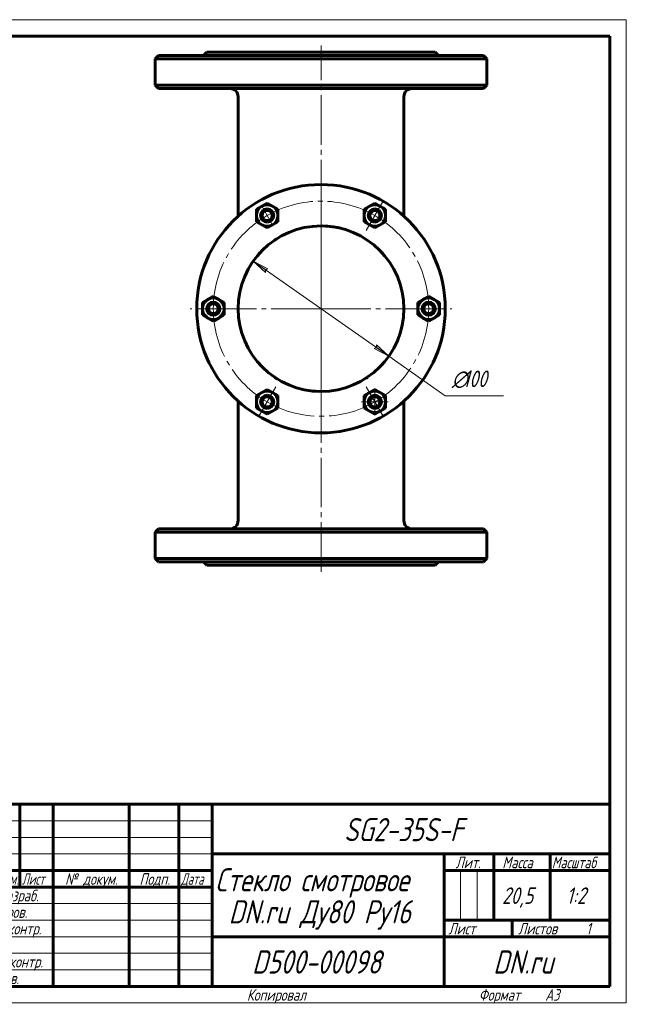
# Model space of a CAD drawing. Header units: millimetres. Extents: x 0 to 420, y -3 to 297.
# Tile 5 of 5: x 237 to 420, y 0 to 297. Entities that reach past the tile are written whole.
import ezdxf

# ---------------------------------------------------------------- set-up
doc = ezdxf.new("R2010")
doc.units = ezdxf.units.MM
for name, pattern in [('K5LT_AXLED', [19.5, 15, -1.5, 1.5, -1.5]), ('K5LT_BASIC', [0]), ('K5LT_THIN', [0])]:
    doc.linetypes.add(name, pattern=pattern)
doc.layers.add('Системный слой', color=7, linetype='Continuous')
doc.layers.add('Системный слой (1)', color=7, linetype='Continuous', true_color=0x6c6c6c)
doc.styles.add('KDIMTEXTSTYLE', font='GOST_AU.SHX', dxfattribs={"width": 0.96, "oblique": 15, "height": 5})
doc.styles.add('KTEXTSTYLE', font='GOST_AU.SHX', dxfattribs={"width": 0.96, "height": 5})
doc.dimstyles.new('KDIMSTYLE (0.50)', dxfattribs={"dimtxt": 5, "dimasz": 1, "dimexe": 2, "dimexo": 0, "dimgap": 1, "dimtad": 1, "dimlfac": 2, "dimtxsty": 'KDIMTEXTSTYLE', "dimsah": 1, "dimcen": 0, "dimdle": 1, "dimadec": 0, "dimazin": 0, "dimtfac": 0.667, "dimtmove": 0, "dimatfit": 3, "dimfxl": 1, "dimtvp": 1, "dimtolj": 1, "dimtzin": 0, "dimarcsym": 0})

# ---------------------------------------------------------------- blocks, each defined once
blk = doc.blocks.new('U42')
at = {"layer": 'Системный слой (1)', "linetype": 'K5LT_BASIC', "lineweight": 60}
for p, q in [((346.4, 192.92), (346.26, 192.76)), ((346.53, 193.06), (346.4, 192.92)), ((346.66, 193.21), (346.53, 193.06))]:
    blk.add_line(p, q, dxfattribs=at)
blk = doc.blocks.new('U43')
at = {"layer": 'Системный слой (1)', "linetype": 'K5LT_BASIC', "lineweight": 60}
for p, q in [((345.9, 227.02), (346.04, 226.87)), ((346.04, 226.87), (346.18, 226.73)), ((346.18, 226.73), (346.31, 226.59))]:
    blk.add_line(p, q, dxfattribs=at)
blk = doc.blocks.new('U44')
at = {"layer": 'Системный слой (1)', "linetype": 'K5LT_BASIC', "lineweight": 60}
for p, q in [((346.4, 192.92), (346.26, 192.76)), ((346.53, 193.06), (346.4, 192.92)), ((346.66, 193.21), (346.53, 193.06))]:
    blk.add_line(p, q, dxfattribs=at)
blk = doc.blocks.new('U45')
at = {"layer": 'Системный слой (1)', "linetype": 'K5LT_BASIC', "lineweight": 60}
for p, q in [((341.58, 188.8), (341.37, 188.66)), ((341.79, 188.93), (341.58, 188.8)), ((341.99, 189.07), (341.79, 188.93))]:
    blk.add_line(p, q, dxfattribs=at)
blk = doc.blocks.new('U46')
at = {"layer": 'Системный слой (1)', "linetype": 'K5LT_BASIC', "lineweight": 60}
for p, q in [((325.3, 184.84), (324.32, 184.96)), ((326.29, 184.75), (325.3, 184.84)), ((327.29, 184.71), (326.29, 184.75))]:
    blk.add_line(p, q, dxfattribs=at)
blk = doc.blocks.new('U47')
at = {"layer": 'Системный слой (1)', "linetype": 'K5LT_BASIC', "lineweight": 60}
for p, q in [((309.09, 226.2), (309.22, 226.35)), ((309.22, 226.35), (309.35, 226.5)), ((309.35, 226.5), (309.49, 226.65))]:
    blk.add_line(p, q, dxfattribs=at)
blk = doc.blocks.new('U48')
at = {"layer": 'Системный слой (1)', "linetype": 'K5LT_BASIC', "lineweight": 60}
for p, q in [((328.35, 234.7), (329.98, 234.62)), ((329.98, 234.62), (331.6, 234.43)), ((331.6, 234.43), (333.17, 234.14))]:
    blk.add_line(p, q, dxfattribs=at)
blk = doc.blocks.new('U49')
at = {"layer": 'Системный слой (1)', "linetype": 'K5LT_BASIC', "lineweight": 60}
for p, q in [((313.67, 230.28), (313.9, 230.44)), ((313.9, 230.44), (314.14, 230.6)), ((314.14, 230.6), (314.38, 230.75))]:
    blk.add_line(p, q, dxfattribs=at)
blk = doc.blocks.new('U50')
at = {"layer": 'Системный слой (1)', "linetype": 'K5LT_BASIC', "lineweight": 60}
for p, q in [((328.35, 234.7), (329.98, 234.62)), ((329.98, 234.62), (331.6, 234.43)), ((331.6, 234.43), (333.17, 234.14))]:
    blk.add_line(p, q, dxfattribs=at)
blk = doc.blocks.new('U51')
at = {"layer": 'Системный слой (1)', "linetype": 'K5LT_BASIC', "lineweight": 60}
for p, q in [((309.2, 193.08), (308.97, 193.34)), ((309.45, 192.81), (309.2, 193.08)), ((309.71, 192.53), (309.45, 192.81))]:
    blk.add_line(p, q, dxfattribs=at)
blk = doc.blocks.new('U52')
at = {"layer": 'Системный слой (1)', "linetype": 'K5LT_BASIC', "lineweight": 60}
for p, q in [((322.02, 185.4), (321.95, 185.42)), ((322.09, 185.38), (322.02, 185.4)), ((322.17, 185.36), (322.09, 185.38))]:
    blk.add_line(p, q, dxfattribs=at)
blk = doc.blocks.new('U53')
at = {"layer": 'Системный слой (1)', "linetype": 'K5LT_BASIC', "lineweight": 60}
for p, q in [((345.9, 227.02), (346.04, 226.87)), ((346.04, 226.87), (346.18, 226.73)), ((346.18, 226.73), (346.31, 226.59))]:
    blk.add_line(p, q, dxfattribs=at)
blk = doc.blocks.new('U54')
at = {"layer": 'Системный слой (1)', "linetype": 'K5LT_BASIC', "lineweight": 60}
for p, q in [((313.41, 189.31), (312.82, 189.74)), ((314.03, 188.88), (313.41, 189.31)), ((314.68, 188.46), (314.03, 188.88))]:
    blk.add_line(p, q, dxfattribs=at)
blk = doc.blocks.new('U55')
at = {"layer": 'Системный слой (1)', "linetype": 'K5LT_BASIC', "lineweight": 60}
for p, q in [((313.41, 189.31), (312.82, 189.74)), ((314.03, 188.88), (313.41, 189.31)), ((314.68, 188.46), (314.03, 188.88))]:
    blk.add_line(p, q, dxfattribs=at)
blk = doc.blocks.new('U56')
at = {"layer": 'Системный слой (1)', "linetype": 'K5LT_BASIC', "lineweight": 60}
for p, q in [((309.09, 226.2), (309.22, 226.35)), ((309.22, 226.35), (309.35, 226.5)), ((309.35, 226.5), (309.49, 226.65))]:
    blk.add_line(p, q, dxfattribs=at)
blk = doc.blocks.new('U57')
at = {"layer": 'Системный слой (1)', "linetype": 'K5LT_BASIC', "lineweight": 60}
for p, q in [((309.2, 193.08), (308.97, 193.34)), ((309.45, 192.81), (309.2, 193.08)), ((309.71, 192.53), (309.45, 192.81))]:
    blk.add_line(p, q, dxfattribs=at)
blk = doc.blocks.new('U58')
at = {"layer": 'Системный слой (1)', "linetype": 'K5LT_BASIC', "lineweight": 60}
for p, q in [((322.02, 185.4), (321.95, 185.42)), ((322.09, 185.38), (322.02, 185.4)), ((322.17, 185.36), (322.09, 185.38))]:
    blk.add_line(p, q, dxfattribs=at)
blk = doc.blocks.new('U59')
at = {"layer": 'Системный слой (1)', "linetype": 'K5LT_BASIC', "lineweight": 60}
for p, q in [((341.58, 188.8), (341.37, 188.66)), ((341.79, 188.93), (341.58, 188.8)), ((341.99, 189.07), (341.79, 188.93))]:
    blk.add_line(p, q, dxfattribs=at)
blk = doc.blocks.new('U60')
at = {"layer": 'Системный слой (1)', "linetype": 'K5LT_BASIC', "lineweight": 60}
for p, q in [((313.67, 230.28), (313.9, 230.44)), ((313.9, 230.44), (314.14, 230.6)), ((314.14, 230.6), (314.38, 230.75))]:
    blk.add_line(p, q, dxfattribs=at)
blk = doc.blocks.new('U61')
at = {"layer": 'Системный слой (1)', "linetype": 'K5LT_BASIC', "lineweight": 60}
for p, q in [((325.3, 184.84), (324.32, 184.96)), ((326.29, 184.75), (325.3, 184.84)), ((327.29, 184.71), (326.29, 184.75))]:
    blk.add_line(p, q, dxfattribs=at)
blk = doc.blocks.new('U62')
at = {"layer": 'Системный слой (1)', "linetype": 'K5LT_AXLED', "lineweight": 18}
for q in [(344.12, 185.56), (340.12, 181.56), (348.12, 181.56), (344.12, 177.56)]:
    blk.add_line((344.12, 181.56), q, dxfattribs=at)
blk = doc.blocks.new('U63')
at = {"layer": 'Системный слой (1)', "linetype": 'K5LT_AXLED', "lineweight": 18}
for q in [(327.87, 249.2), (288.37, 209.7), (367.37, 209.7), (327.87, 170.2)]:
    blk.add_line((327.87, 209.7), q, dxfattribs=at)
blk = doc.blocks.new('D6')
at = {"layer": 'Системный слой (1)'}
for points in [[(311.87, 221.72), (307.4, 224.05), (311.11, 220.64), (311.08, 221.47)], [(348.35, 195.36), (344.63, 198.77), (344.66, 197.94), (343.88, 197.69)]]:
    blk.add_hatch(color=256, dxfattribs=at).paths.add_polyline_path(points)
at = {"layer": 'Системный слой (1)', "linetype": 'K5LT_THIN', "lineweight": 18}
for p, q in [((307.4, 224.05), (311.87, 221.72)), ((311.11, 220.64), (307.4, 224.05)), ((307.4, 224.05), (348.35, 195.36)), ((311.87, 221.72), (311.08, 221.47)), ((311.08, 221.47), (311.11, 220.64)), ((343.88, 197.69), (344.66, 197.94)), ((348.35, 195.36), (343.88, 197.69)), ((344.66, 197.94), (344.63, 198.77)), ((344.63, 198.77), (348.35, 195.36)), ((348.35, 195.36), (365.37, 183.43))]:
    blk.add_line(p, q, dxfattribs=at)
blk.add_wipeout([(367.37, 184.43), (367.37, 191.82), (380.42, 191.82), (380.42, 184.43)]).dxf.layer = 'Системный слой (1)'
blk.add_line((365.37, 183.43), (382.97, 183.43), dxfattribs=at)
at = {"layer": 'Системный слой (1)', "char_height": 5, "attachment_point": 1, "style": 'KTEXTSTYLE'}
for s, insert in [('\\H5.0;\\W1.000;\\Q15;\\Q15;\\W0.960;∅', (367.37, 191.02)), ('\\H5.0;\\W1.000;\\Q15;\\Q15;\\W0.960;100', (370.68, 191.02))]:
    blk.add_mtext(s, dxfattribs=dict(at, insert=insert))
blk = doc.blocks.new('KDIMARROW_01')
at = {"layer": 'Системный слой'}
blk.add_hatch(color=0, dxfattribs=at).paths.add_polyline_path([(-5, -0.66), (0, 0), (-5, 0.66), (-4.5, 0)])
at = {"layer": 'Системный слой', "color": 0, "linetype": 'K5LT_THIN', "lineweight": 18}
for p, q in [((-4.5, 0), (-5, 0.66)), ((-5, 0.66), (0, 0)), ((0, 0), (-5, -0.66)), ((-5, -0.66), (-4.5, 0))]:
    blk.add_line(p, q, dxfattribs=at)
at = {"layer": 'Системный слой (1)', "color": 0, "linetype": 'K5LT_THIN', "lineweight": 18}
blk.add_line((327.87, 209.7), (327.37, 209.7), dxfattribs=at)
blk = doc.blocks.new('U64')
at = {"layer": 'Системный слой (1)', "linetype": 'K5LT_AXLED', "lineweight": 18}
for p, q in [((344.12, 237.85), (346.75, 242.4)), ((311.62, 237.85), (309.87, 240.88)), ((313.37, 234.82), (311.62, 237.85)), ((341.5, 233.3), (344.12, 237.85)), ((295.37, 209.7), (290.12, 209.7)), ((300.62, 209.7), (295.37, 209.7)), ((355.12, 209.7), (360.37, 209.7)), ((360.37, 209.7), (365.62, 209.7)), ((314.25, 186.1), (311.62, 181.56)), ((341.5, 186.1), (344.12, 181.56)), ((311.62, 181.56), (309, 177.01)), ((344.12, 181.56), (346.75, 177.01))]:
    blk.add_line(p, q, dxfattribs=at)
for start, end in [(60, 120), (120, 180), (0, 60), (180, 240), (300, 0), (240, 300)]:
    blk.add_arc((327.87, 209.7), 32.5, start, end, dxfattribs=at)
blk = doc.blocks.new('U65')
at = {"linetype": 'K5LT_THIN', "lineweight": 18}
for p, q in [((0, 0), (0, 297)), ((0, 297), (420, 297)), ((420, 297), (420, 0)), ((230, 55), (295, 55)), ((230, 50), (295, 50)), ((230, 45), (295, 45)), ((369.96, 25), (369.96, 40)), ((374.98, 25), (374.98, 40)), ((230, 30), (295, 30)), ((230, 25), (295, 25)), ((230, 20), (295, 20)), ((230, 15), (295, 15)), ((230, 10), (295, 10)), ((420, 0), (0, 0))]:
    blk.add_line(p, q, dxfattribs=at)
at = {"linetype": 'K5LT_BASIC', "lineweight": 60}
for p, q in [((8, 172), (8, 292)), ((20, 292), (8, 292)), ((13, 172), (13, 292)), ((20, 5), (20, 292)), ((20, 292), (415, 292)), ((90, 292), (90, 278)), ((415, 292), (415, 5)), ((90, 278), (20, 278)), ((20, 232), (8, 232)), ((20, 172), (8, 172)), ((8, 5), (8, 150)), ((20, 150), (8, 150)), ((13, 5), (13, 150)), ((20, 115), (8, 115)), ((20, 90), (8, 90)), ((20, 65), (8, 65)), ((230, 60), (415, 60)), ((230, 5), (230, 60)), ((237, 35), (237, 60)), ((247, 5), (247, 60)), ((270, 5), (270, 60)), ((285, 5), (285, 60)), ((295, 5), (295, 60)), ((295, 45), (415, 45)), ((365, 5), (365, 45)), ((380, 25), (380, 45)), ((397, 25), (397, 45)), ((230, 40), (295, 40)), ((365, 40), (380, 40)), ((380, 40), (415, 40)), ((230, 35), (295, 35)), ((20, 30), (8, 30)), ((365, 25), (415, 25)), ((385.57, 20), (385.57, 25)), ((295, 20), (365, 20)), ((365, 20), (415, 20)), ((20, 5), (8, 5)), ((415, 5), (20, 5))]:
    blk.add_line(p, q, dxfattribs=at)
at = {"attachment_point": 1, "style": 'KTEXTSTYLE'}
for s, insert, char_height, rotation in [('\\H5.0;\\W1.000;\\Q15;\\Q15;\\W0.960;\\H7.00;SG2-35S-F', (75.17, 281.64), 7, 180), ('\\H5.0;\\W1.000;\\Q15;\\Q15;\\W0.960;\\H3.50;Перв. примен.', (8.82, 250.52), 3.5, 90), ('\\H5.0;\\W1.000;\\Q15;\\Q15;\\W0.960;\\H3.50;Справ. №', (8.82, 193.63), 3.5, 90), ('\\H5.0;\\W1.000;\\Q15;\\Q15;\\W0.960;\\H3.50;Подп. и дата', (8.82, 120.66), 3.5, 90), ('\\H5.0;\\W1.000;\\Q15;\\Q15;\\W0.960;\\H3.50;Инв. № дубл.', (8.82, 91.57), 3.5, 90), ('\\H5.0;\\W1.000;\\Q15;\\Q15;\\W0.960;\\H3.50;Взам. инв. №', (8.82, 65.8), 3.5, 90), ('\\H5.0;\\W1.000;\\Q15;\\Q15;\\W0.960;\\H3.50;Подп. и дата', (8.82, 35.66), 3.5, 90), ('\\H5.0;\\W1.000;\\Q15;\\Q15;\\W0.960;\\H3.50;Инв. № подл.', (8.82, 6.57), 3.5, 90)]:
    blk.add_mtext(s, dxfattribs=dict(at, insert=insert, char_height=char_height, rotation=rotation))
for s, insert, char_height in [('\\H5.0;\\W1.000;\\Q15;\\Q15;\\W0.960;\\H7.00;SG2-35S-F', (334.83, 55.86), 7), ('\\H5.0;\\W1.000;\\Q15;\\Q15;\\W0.960;\\H3.50;Лит.', (368.47, 44.18), 3.5), ('\\H5.0;\\W1.000;\\Q15;\\Q15;\\W0.960;\\H3.50;Масса', (382.58, 44.18), 3.5), ('\\H5.0;\\W1.000;\\Q15;\\Q15;\\W0.926;\\H3.50;Масштаб', (397.52, 44.18), 3.5), ('\\H5.0;\\W1.000;\\Q15;\\Q15;\\W0.786;\\H3.50;Изм.', (230.62, 39.18), 3.5), ('\\H5.0;\\W1.000;\\Q15;\\Q15;\\W0.800;\\H3.50;Лист', (237.61, 39.18), 3.5), ('\\H5.0;\\W1.000;\\Q15;\\Q15;\\W0.960;\\H3.50;№ докум.', (250.63, 39.18), 3.5), ('\\H5.0;\\W1.000;\\Q15;\\Q15;\\W0.960;\\H3.50;Подп.', (273.1, 39.18), 3.5), ('\\H5.0;\\W1.000;\\Q15;\\Q15;\\W0.800;\\H3.50;Дата', (285.61, 39.18), 3.5), ('\\H5.0;\\W1.000;\\Q15;\\Q15;\\W0.960;\\H7.00;Стекло смотровое', (295.94, 40.69), 7), ('\\H5.0;\\W1.000;\\Q15;\\Q15;\\W0.960;\\H3.50;Разраб.', (230.5, 34.18), 3.5), ('\\H5.0;\\W1.000;\\Q15;\\Q15;\\W0.960;20,5', (382.5, 34.9), 5), ('\\H5.0;\\W1.000;\\Q15;\\Q15;\\W0.960;1:2', (401.92, 34.9), 5), ('\\H5.0;\\W1.000;\\Q15;\\Q15;\\W0.960;\\H7.00;DN.ru Ду80 Ру16', (300.02, 31.02), 7), ('\\H5.0;\\W1.000;\\Q15;\\Q15;\\W0.960;\\H3.50;Пров.', (230.5, 29.18), 3.5), ('\\H5.0;\\W1.000;\\Q15;\\Q15;\\W0.960;\\H3.50;Т.контр.', (230.5, 24.18), 3.5), ('\\H5.0;\\W1.000;\\Q15;\\Q15;\\W0.960;\\H3.50;Лист', (366.32, 24.18), 3.5), ('\\H5.0;\\W1.000;\\Q15;\\Q15;\\W0.960;\\H3.50;Листов', (387.36, 24.18), 3.5), ('\\H5.0;\\W1.000;\\Q15;\\Q15;\\W0.960;\\H3.50;1', (407.91, 24.18), 3.5), ('\\H5.0;\\W1.000;\\Q15;\\Q15;\\W0.960;\\H7.00;D500-00098', (307.06, 15.86), 7), ('\\H5.0;\\W1.000;\\Q15;\\Q15;\\W0.960;\\H7.00;DN.ru', (379.84, 15.86), 7), ('\\H5.0;\\W1.000;\\Q15;\\Q15;\\W0.960;\\H3.50;Н.контр.', (230.5, 14.18), 3.5), ('\\H5.0;\\W1.000;\\Q15;\\Q15;\\W0.960;\\H3.50;Утв.', (230.5, 9.18), 3.5), ('\\H5.0;\\W1.000;\\Q15;\\Q15;\\W0.960;\\H3.50;Копировал', (305.5, 4.18), 3.5), ('\\H5.0;\\W1.000;\\Q15;\\Q15;\\W0.960;\\H3.50;Формат', (375.5, 4.18), 3.5), ('\\H5.0;\\W1.000;\\Q15;\\Q15;\\W0.960;\\H3.50;A3', (395.5, 4.18), 3.5)]:
    blk.add_mtext(s, dxfattribs=dict(at, insert=insert, char_height=char_height))

msp = doc.modelspace()

# ---------------------------------------------------------------- linework, layer by layer
at = {"layer": 'Системный слой (1)', "linetype": 'K5LT_AXLED', "lineweight": 18}
for p, q in [((327.8722, 220.2041), (327.8722, 289.2041)), ((327.8722, 130.2041), (327.8722, 199.2041))]:
    msp.add_line(p, q, dxfattribs=at)
at = {"layer": 'Системный слой (1)', "linetype": 'K5LT_BASIC', "lineweight": 60}
for p, q in [((278.8722, 286.2041), (277.8722, 285.2041)), ((278.8722, 286.2041), (376.8722, 286.2041)), ((293.3722, 287.2041), (292.3722, 286.2041)), ((293.3722, 287.2041), (362.3722, 287.2041)), ((362.3722, 287.2041), (363.3722, 286.2041)), ((376.8722, 286.2041), (377.8722, 285.2041)), ((277.8722, 277.2041), (277.8722, 285.2041)), ((277.8722, 285.2041), (327.8722, 285.2041)), ((327.8722, 285.2041), (377.8722, 285.2041)), ((377.8722, 277.2041), (377.8722, 285.2041)), ((278.8722, 276.2041), (277.8722, 277.2041)), ((327.8722, 277.2041), (277.8722, 277.2041)), ((377.8722, 277.2041), (327.8722, 277.2041)), ((376.8722, 276.2041), (377.8722, 277.2041)), ((278.8722, 276.2041), (376.8722, 276.2041)), ((302.8722, 237.6549), (302.8722, 273.7041)), ((352.8722, 237.6549), (352.8722, 273.7041)), ((309.9972, 240.6645), (311.6222, 241.6027)), ((311.6222, 241.6027), (313.2472, 240.6645)), ((342.4972, 240.6645), (344.1222, 241.6027)), ((344.1222, 241.6027), (345.7472, 240.6645)), ((308.3722, 239.7263), (309.9972, 240.6645)), ((308.3722, 237.8499), (308.3722, 239.7263)), ((313.2472, 240.6645), (314.8722, 239.7263)), ((314.8722, 239.7263), (314.8722, 237.8499)), ((340.8722, 239.7263), (342.4972, 240.6645)), ((340.8722, 237.8499), (340.8722, 239.7263)), ((345.7472, 240.6645), (347.3722, 239.7263)), ((347.3722, 239.7263), (347.3722, 237.8499)), ((308.3722, 235.9735), (308.3722, 237.8499)), ((309.9972, 235.0353), (308.3722, 235.9735)), ((311.6222, 234.0971), (309.9972, 235.0353)), ((313.2472, 235.0353), (311.6222, 234.0971)), ((314.8722, 235.9735), (313.2472, 235.0353)), ((314.8722, 237.8499), (314.8722, 235.9735)), ((340.8722, 235.9735), (340.8722, 237.8499)), ((342.4972, 235.0353), (340.8722, 235.9735)), ((344.1222, 234.0971), (342.4972, 235.0353)), ((345.7472, 235.0353), (344.1222, 234.0971)), ((347.3722, 235.9735), (345.7472, 235.0353)), ((347.3722, 237.8499), (347.3722, 235.9735)), ((348.0645, 224.4442), (348.0556, 224.4566)), ((292.1222, 211.5805), (293.7472, 212.5187)), ((292.1222, 209.7041), (292.1222, 211.5805)), ((293.7472, 212.5187), (295.3722, 213.4568)), ((295.3722, 213.4568), (296.9972, 212.5187)), ((296.9972, 212.5187), (298.6222, 211.5805)), ((298.6222, 211.5805), (298.6222, 209.7041)), ((357.1222, 211.5805), (358.7472, 212.5187)), ((357.1222, 209.7041), (357.1222, 211.5805)), ((358.7472, 212.5187), (360.3722, 213.4568)), ((360.3722, 213.4568), (361.9972, 212.5187)), ((361.9972, 212.5187), (363.6222, 211.5805)), ((363.6222, 211.5805), (363.6222, 209.7041)), ((292.1222, 207.8277), (292.1222, 209.7041)), ((298.6222, 209.7041), (298.6222, 207.8277)), ((357.1222, 207.8277), (357.1222, 209.7041)), ((363.6222, 209.7041), (363.6222, 207.8277)), ((293.7472, 206.8895), (292.1222, 207.8277)), ((295.3722, 205.9513), (293.7472, 206.8895)), ((296.9972, 206.8895), (295.3722, 205.9513)), ((298.6222, 207.8277), (296.9972, 206.8895)), ((358.7472, 206.8895), (357.1222, 207.8277)), ((360.3722, 205.9513), (358.7472, 206.8895)), ((361.9972, 206.8895), (360.3722, 205.9513)), ((363.6222, 207.8277), (361.9972, 206.8895)), ((348.0566, 194.9531), (348.0645, 194.964)), ((309.9972, 184.3728), (311.6222, 185.311)), ((311.6222, 185.311), (313.2472, 184.3728)), ((342.4972, 184.3728), (344.1222, 185.311)), ((344.1222, 185.311), (345.7472, 184.3728)), ((302.8722, 145.7041), (302.8722, 181.7532)), ((308.3722, 183.4346), (309.9972, 184.3728)), ((308.3722, 181.5582), (308.3722, 183.4346)), ((308.3722, 179.6819), (308.3722, 181.5582)), ((313.2472, 184.3728), (314.8722, 183.4346)), ((314.8722, 183.4346), (314.8722, 181.5582)), ((314.8722, 181.5582), (314.8722, 179.6819)), ((340.8722, 183.4346), (342.4972, 184.3728)), ((340.8722, 181.5582), (340.8722, 183.4346)), ((340.8722, 179.6819), (340.8722, 181.5582)), ((345.7472, 184.3728), (347.3722, 183.4346)), ((347.3722, 183.4346), (347.3722, 181.5582)), ((347.3722, 181.5582), (347.3722, 179.6819)), ((352.8722, 145.7041), (352.8722, 181.7532)), ((309.9972, 178.7437), (308.3722, 179.6819)), ((311.6222, 177.8055), (309.9972, 178.7437)), ((313.2472, 178.7437), (311.6222, 177.8055)), ((314.8722, 179.6819), (313.2472, 178.7437)), ((342.4972, 178.7437), (340.8722, 179.6819)), ((344.1222, 177.8055), (342.4972, 178.7437)), ((345.7472, 178.7437), (344.1222, 177.8055)), ((347.3722, 179.6819), (345.7472, 178.7437)), ((278.8722, 143.2041), (277.8722, 142.2041)), ((376.8722, 143.2041), (278.8722, 143.2041)), ((376.8722, 143.2041), (377.8722, 142.2041)), ((277.8722, 142.2041), (327.8722, 142.2041)), ((277.8722, 134.2041), (277.8722, 142.2041)), ((327.8722, 142.2041), (377.8722, 142.2041)), ((377.8722, 134.2041), (377.8722, 142.2041)), ((327.8722, 134.2041), (277.8722, 134.2041)), ((278.8722, 133.2041), (277.8722, 134.2041)), ((377.8722, 134.2041), (327.8722, 134.2041)), ((376.8722, 133.2041), (377.8722, 134.2041)), ((278.8722, 133.2041), (376.8722, 133.2041)), ((293.3722, 132.2041), (292.3722, 133.2041)), ((293.3722, 132.2041), (362.3722, 132.2041)), ((362.3722, 132.2041), (363.3722, 133.2041))]:
    msp.add_line(p, q, dxfattribs=at)
for centre, radius in [((327.8722, 209.7041), 37.5), ((311.6222, 237.8499), 1.5), ((344.1222, 237.8499), 1.5), ((295.3722, 209.7041), 1.5), ((360.3722, 209.7041), 1.5), ((311.6222, 181.5582), 1.5), ((344.1222, 181.5582), 1.5)]:
    msp.add_circle(centre, radius, dxfattribs=at)
for centre, radius, start, end in [((300.3722, 273.7041), 2.5, 0, 90), ((355.3722, 273.7041), 2.5, 90, 180), ((311.6222, 237.8499), 3.25, 60, 120), ((344.1222, 237.8499), 3.25, 60, 120), ((311.6222, 237.8499), 3.25, 120, 180), ((311.6222, 237.8499), 2, 90, 270), ((311.6222, 237.8499), 2, 270, 90), ((311.6222, 237.8499), 3.25, 0, 60), ((344.1222, 237.8499), 3.25, 120, 180), ((344.1222, 237.8499), 2, 90, 270), ((344.1222, 237.8499), 2, 270, 90), ((344.1222, 237.8499), 3.25, 0, 60), ((311.6222, 237.8499), 3.25, 180, 240), ((311.6222, 237.8499), 3.25, 240, 300), ((311.6222, 237.8499), 3.25, 300, 0), ((344.1222, 237.8499), 3.25, 180, 240), ((344.1222, 237.8499), 3.25, 240, 300), ((344.1222, 237.8499), 3.25, 300, 0), ((327.8722, 209.7041), 25, 0, 270), ((306.8722, 225.0338), 1, 323.871073, 324.693029), ((295.3722, 209.7041), 3.25, 120, 180), ((295.3722, 209.7041), 2, 90, 270), ((295.3722, 209.7041), 3.25, 60, 120), ((295.3722, 209.7041), 2, 270, 90), ((295.3722, 209.7041), 3.25, 0, 60), ((360.3722, 209.7041), 3.25, 120, 180), ((360.3722, 209.7041), 2, 90, 270), ((360.3722, 209.7041), 3.25, 60, 120), ((360.3722, 209.7041), 2, 270, 90), ((360.3722, 209.7041), 3.25, 0, 60), ((295.3722, 209.7041), 3.25, 180, 240), ((295.3722, 209.7041), 3.25, 300, 0), ((327.8722, 209.7041), 25, 270, 0), ((360.3722, 209.7041), 3.25, 180, 240), ((360.3722, 209.7041), 3.25, 300, 0), ((295.3722, 209.7041), 3.25, 240, 300), ((360.3722, 209.7041), 3.25, 240, 300), ((306.8722, 194.3744), 1, 35.359775, 36.128927), ((311.6222, 181.5582), 3.25, 60, 120), ((344.1222, 181.5582), 3.25, 60, 120), ((311.6222, 181.5582), 3.25, 120, 180), ((311.6222, 181.5582), 3.25, 180, 240), ((311.6222, 181.5582), 2, 90, 270), ((311.6222, 181.5582), 2, 270, 90), ((311.6222, 181.5582), 3.25, 0, 60), ((311.6222, 181.5582), 3.25, 300, 0), ((344.1222, 181.5582), 3.25, 120, 180), ((344.1222, 181.5582), 3.25, 180, 240), ((344.1222, 181.5582), 2, 90, 270), ((344.1222, 181.5582), 2, 270, 90), ((344.1222, 181.5582), 3.25, 0, 60), ((344.1222, 181.5582), 3.25, 300, 0), ((311.6222, 181.5582), 3.25, 240, 300), ((344.1222, 181.5582), 3.25, 240, 300), ((300.3722, 145.7041), 2.5, 270, 0), ((355.3722, 145.7041), 2.5, 180, 270)]:
    msp.add_arc(centre, radius, start, end, dxfattribs=at)
for points, knots in [([(307.6878, 224.4552), (307.6877, 224.455), (307.6878, 224.4552), (307.6896, 224.4577), (307.69, 224.4583), (307.6972, 224.4683), (307.7034, 224.4771), (307.721, 224.5014), (307.7322, 224.5168), (307.7591, 224.5536), (307.7749, 224.5751), (307.8044, 224.615), (307.8173, 224.6323), (307.8364, 224.658), (307.8433, 224.6673), (307.8514, 224.6781), (307.8526, 224.6797), (307.8537, 224.6812)], [0, 0, 0, 0, 0.79328865, 0.79328865, 3.16724178, 3.16724178, 6.33448357, 6.33448357, 9.50172535, 9.50172535, 12.66896714, 12.66896714, 14.68573944, 14.68573944, 15.67185585, 15.67185585, 15.83620892, 15.83620892, 15.83620892, 15.83620892]), ([(307.6878, 224.4552), (307.6877, 224.455), (307.6878, 224.4552), (307.6896, 224.4577), (307.69, 224.4583), (307.6972, 224.4683), (307.7034, 224.4771), (307.721, 224.5014), (307.7322, 224.5168), (307.7591, 224.5536), (307.7749, 224.5751), (307.8044, 224.615), (307.8173, 224.6323), (307.8364, 224.658), (307.8433, 224.6673), (307.8514, 224.6781), (307.8526, 224.6797), (307.8537, 224.6812)], [0, 0, 0, 0, 0.79328866, 0.79328866, 3.16724178, 3.16724178, 6.33448357, 6.33448357, 9.50172535, 9.50172535, 12.66896714, 12.66896714, 14.68573944, 14.68573944, 15.67185585, 15.67185585, 15.83620892, 15.83620892, 15.83620892, 15.83620892]), ([(347.885, 224.6891), (347.8874, 224.6859), (347.8897, 224.6828), (347.8955, 224.675), (347.899, 224.6704), (347.9085, 224.6576), (347.9146, 224.6495), (347.9315, 224.6267), (347.942, 224.6125), (347.97, 224.5745), (347.986, 224.5528), (348.013, 224.5158), (348.0241, 224.5004), (348.0415, 224.4763), (348.0476, 224.4678), (348.0541, 224.4587), (348.0545, 224.4582), (348.056, 224.456), (348.0562, 224.4558), (348.056, 224.456)], [0, 0, 0, 0, 0.34598249, 0.34598249, 0.86495623, 0.86495623, 1.81640809, 1.81640809, 3.63281618, 3.63281618, 7.01556774, 7.01556774, 10.39831929, 10.39831929, 13.78107085, 13.78107085, 16.06696288, 16.06696288, 16.91375779, 16.91375779, 16.91375779, 16.91375779]), ([(347.885, 224.6891), (347.8874, 224.6859), (347.8897, 224.6828), (347.8955, 224.675), (347.899, 224.6704), (347.9085, 224.6576), (347.9146, 224.6495), (347.9315, 224.6267), (347.942, 224.6125), (347.97, 224.5745), (347.986, 224.5528), (348.013, 224.5158), (348.0241, 224.5004), (348.0415, 224.4763), (348.0476, 224.4678), (348.0541, 224.4587), (348.0545, 224.4582), (348.056, 224.456), (348.0562, 224.4558), (348.056, 224.456)], [0, 0, 0, 0, 0.34598249, 0.34598249, 0.86495623, 0.86495623, 1.81640809, 1.81640809, 3.63281618, 3.63281618, 7.01556774, 7.01556774, 10.39831929, 10.39831929, 13.78107085, 13.78107085, 16.06696288, 16.06696288, 16.91375779, 16.91375779, 16.91375779, 16.91375779]), ([(307.8223, 194.7693), (307.8202, 194.7721), (307.8181, 194.7749), (307.813, 194.7818), (307.81, 194.7859), (307.8016, 194.7972), (307.7963, 194.8043), (307.7815, 194.8243), (307.7725, 194.8365), (307.7501, 194.8669), (307.738, 194.8835), (307.7261, 194.8999), (307.7242, 194.9025), (307.7159, 194.9139), (307.7083, 194.9245), (307.6966, 194.9406), (307.6923, 194.9466), (307.6885, 194.9519), (307.6882, 194.9524), (307.6875, 194.9534), (307.6874, 194.9535), (307.6876, 194.9532)], [0, 0, 0, 0, 0.38570696, 0.38570696, 0.9642674, 0.9642674, 2.02496154, 2.02496154, 4.04992307, 4.04992307, 7.43069421, 7.43069421, 8.00341941, 8.00341941, 10.81146534, 10.81146534, 14.19223648, 14.19223648, 15.99545222, 15.99545222, 16.90385568, 16.90385568, 16.90385568, 16.90385568]), ([(307.8223, 194.7693), (307.8202, 194.7721), (307.8181, 194.7749), (307.813, 194.7818), (307.81, 194.7859), (307.8016, 194.7972), (307.7963, 194.8043), (307.7815, 194.8243), (307.7725, 194.8365), (307.7501, 194.8669), (307.738, 194.8835), (307.7261, 194.8999), (307.7242, 194.9025), (307.7159, 194.9139), (307.7083, 194.9245), (307.6966, 194.9406), (307.6923, 194.9466), (307.6885, 194.9519), (307.6882, 194.9524), (307.6875, 194.9534), (307.6874, 194.9535), (307.6876, 194.9532)], [0, 0, 0, 0, 0.38570696, 0.38570696, 0.9642674, 0.9642674, 2.02496154, 2.02496154, 4.04992307, 4.04992307, 7.43069421, 7.43069421, 8.00341941, 8.00341941, 10.81146534, 10.81146534, 14.19223648, 14.19223648, 15.99545223, 15.99545223, 16.90385568, 16.90385568, 16.90385568, 16.90385568]), ([(348.0566, 194.9531), (348.0573, 194.954), (348.0555, 194.9515), (348.0476, 194.9404), (348.0415, 194.9319), (348.0244, 194.9082), (348.0135, 194.8933), (347.9874, 194.8574), (347.972, 194.8365), (347.9369, 194.789), (347.9171, 194.7624), (347.8952, 194.7331)], [0, 0, 0, 0, 3.18342085, 3.18342085, 6.36684169, 6.36684169, 9.55026254, 9.55026254, 12.73368338, 12.73368338, 15.91710423, 15.91710423, 15.91710423, 15.91710423]), ([(348.0566, 194.9531), (348.0573, 194.954), (348.0555, 194.9515), (348.0476, 194.9404), (348.0415, 194.9319), (348.0244, 194.9082), (348.0135, 194.8933), (347.9874, 194.8574), (347.972, 194.8365), (347.9373, 194.7896), (347.9181, 194.7638), (347.8963, 194.7346), (347.8958, 194.7339), (347.8952, 194.7331)], [0, 0, 0, 0, 3.18342085, 3.18342085, 6.36684169, 6.36684169, 9.55026254, 9.55026254, 12.73368338, 12.73368338, 15.83363776, 15.83363776, 15.91710423, 15.91710423, 15.91710423, 15.91710423])]:
    msp.add_open_spline(points, degree=3, knots=knots, dxfattribs=at)

# ---------------------------------------------------------------- block references
at = {"layer": 'Системный слой (1)'}
for name in ['U63', 'U48', 'U50', 'U49', 'U60', 'U47', 'U56', 'U43', 'U53', 'U51', 'U57', 'U42', 'U44', 'U54', 'U55', 'U45', 'U59', 'U52', 'U58', 'U46', 'U61', 'U62']:
    msp.add_blockref(name, (0, 0), dxfattribs=at)

# ---------------------------------------------------------------- next in the draw order: dimensions: what is measured, and where the dimension line sits
dim = msp.add_diameter_dim_2p(p1=(286.9206, 238.3914), p2=(368.8238, 181.0167), dimstyle='KDIMSTYLE (0.50)', override={"dimtih": 1, "dimtoh": 1, "dimpost": '\\H5.0;\\W0.960;\\Q15;<>', "dimblk1": 'KDIMARROW_01', "dimblk2": 'KDIMARROW_01', "dimtol": 1, "dimtp": 0, "dimtm": 0, "dimtdec": 5, "dimtmove": 1, "dimatfit": 2, "dimtolj": 1}, dxfattribs=at)
dim.commit()
dim.dimension.update_dxf_attribs({"geometry": 'D6', "text_midpoint": (367.3722, 183.4346), "dimtype": 163})

# ---------------------------------------------------------------- next in the draw order: block references
msp.add_blockref('U65', (0, 0))
msp.add_blockref('U64', (0, 0), dxfattribs=at)

doc.saveas('drawing.dxf')
